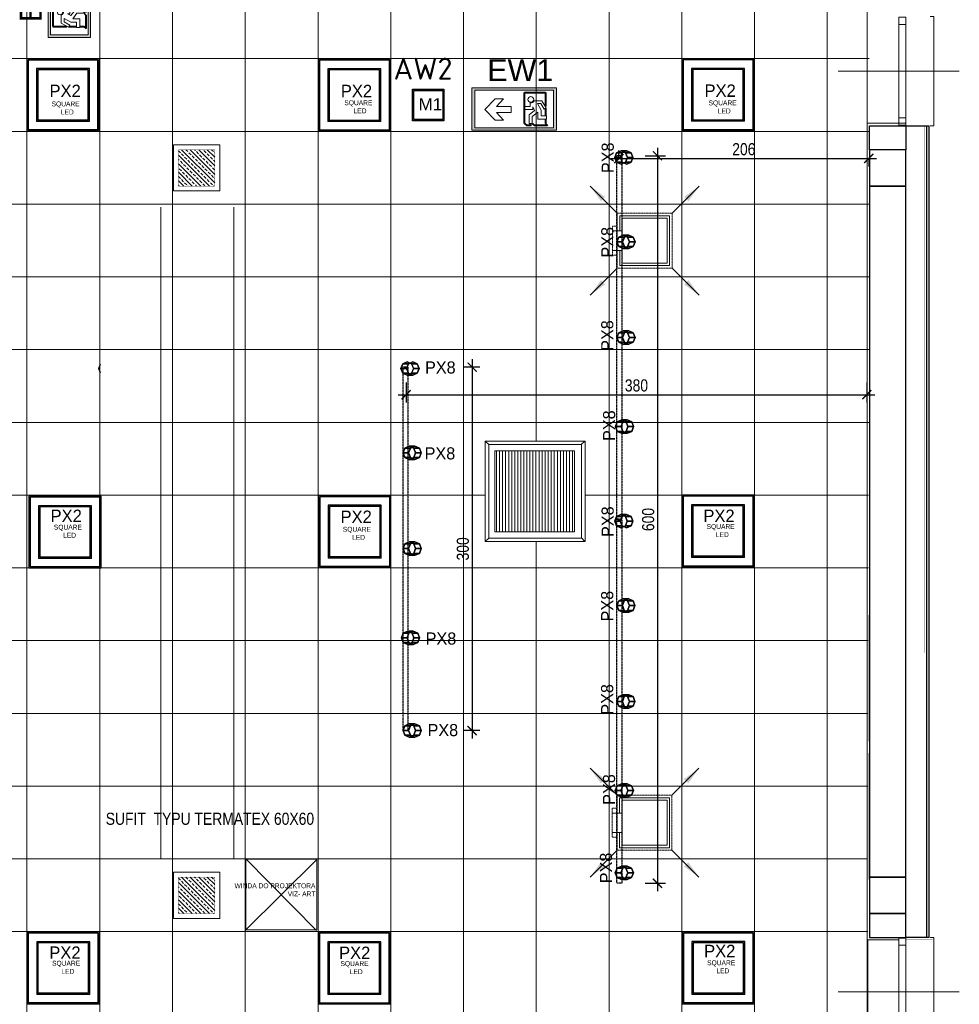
# Model space of a CAD drawing. Header units: millimetres. Extents: x -9038497 to 54128, y -10570064 to 59476.
# Tile 67 of 135: x 39988 to 40763, y 24247 to 25059. Entities that reach past the tile are written whole.
import ezdxf

# ---------------------------------------------------------------- set-up
doc = ezdxf.new("R2010")
doc.units = ezdxf.units.MM
doc.header["$LTSCALE"] = 0.8
doc.header["$PDMODE"] = 2
doc.linetypes.add('Dash', pattern=[0.435, 0.3175, -0.1175])
doc.linetypes.add('HIDDEN2', pattern=[0.1875, 0.125, -0.0625])
for name, color, linetype, lineweight in [('0 proj_wentylacja', 233, 'Continuous', 0), ('0 proj_widok widok widok', 7, 'Continuous', 0), ('O_lampy', 190, 'Continuous', 30), ('ocieplenie', 214, 'Continuous', 13), ('Oświetlenie ewakuacyjne', 3, 'Continuous', 20), ('SCIANY', 1, 'Continuous', 30), ('tynk', 252, 'Continuous', 5)]:
    doc.layers.add(name, color=color, linetype=linetype, lineweight=lineweight)
for name, color, linetype in [('FLUID-N1-INS', 7, 'Continuous'), ('Oprawa_02', 2, 'Continuous'), ('Oprawa_08', 2, 'Continuous'), ('Oświetlenie awaryjne', 1, 'Continuous'), ('STOLARKA', 4, 'Continuous')]:
    doc.layers.add(name, color=color, linetype=linetype)
doc.layers.add('HATCH', color=4, linetype='Continuous', lineweight=9, plot=False)
doc.styles.add('FDBES', font='simplex.shx')
doc.styles.add('Malanow_1_100', font='isocpeur.ttf')
doc.styles.get("Standard").update_dxf_attribs({"font": 'g12f13.shx', "width": 0.8, "height": 10})
doc.styles.add('WYMIAR-20', font='ARIALN.TTF', dxfattribs={"height": 4})
doc.styles.add('WYMIAR-50', font='ARIALN.TTF', dxfattribs={"height": 10})
doc.dimstyles.new('FDBES', dxfattribs={"dimscale": 50, "dimtxt": 4, "dimasz": 2.5, "dimexe": 0.8, "dimexo": 2, "dimgap": 1, "dimtad": 1, "dimdsep": 46, "dimtxsty": 'FDBES', "dimcen": 2.5, "dimclrd": 4, "dimclre": 5, "dimadec": 0, "dimazin": 0, "dimtfac": 1, "dimtmove": 0, "dimatfit": 3, "dimfxl": 1, "dimarcsym": 0})
doc.dimstyles.new('SKALA-50', dxfattribs={"dimscale": 5, "dimtxt": 10, "dimasz": 1.5, "dimexe": 1.3, "dimexo": 1.3, "dimgap": 0.5, "dimtad": 1, "dimdec": 1, "dimrnd": 0.5, "dimdsep": 46, "dimtxsty": 'WYMIAR-50', "dimblk": 'ARCHTICK', "dimcen": 1.5, "dimdle": 1.3, "dimadec": 0, "dimazin": 0, "dimtfac": 1, "dimtdec": 1, "dimtix": 1, "dimtmove": 2, "dimatfit": 3, "dimfxl": 2, "dimfxlon": 1, "dimtolj": 1, "dimarcsym": 0})

# ---------------------------------------------------------------- blocks, each defined once
blk = doc.blocks.new('A$C4FDB0147')
at = {"layer": 'O_lampy', "color": 2, "ltscale": 0.5}
for p, q in [((1.51, 9.39), (0, 5.5)), ((0, 5.5), (1.51, 9.39)), ((5.17, 11), (1.51, 9.39)), ((1.51, 9.39), (5.17, 11)), ((1.51, 9.39), (6.13, 9.39)), ((6.13, 9.39), (1.51, 9.39)), ((4.62, 5.5), (6.13, 9.39)), ((6.13, 9.39), (4.62, 5.5)), ((8.82, 9.39), (5.17, 11)), ((5.17, 11), (9.79, 11)), ((9.79, 11), (5.17, 11)), ((5.17, 11), (8.82, 9.39)), ((6.13, 9.39), (9.79, 11)), ((9.79, 11), (6.13, 9.39)), ((10.34, 5.5), (8.82, 9.39)), ((8.82, 9.39), (13.44, 9.39)), ((13.44, 9.39), (8.82, 9.39)), ((8.82, 9.39), (10.34, 5.5)), ((9.79, 11), (13.44, 9.39)), ((13.44, 9.39), (9.79, 11)), ((13.44, 9.39), (14.95, 5.5)), ((14.95, 5.5), (13.44, 9.39)), ((0, 5.5), (1.51, 1.61)), ((0, 5.5), (4.62, 5.5)), ((1.51, 1.61), (0, 5.5)), ((4.62, 5.5), (0, 5.5)), ((1.51, 1.61), (5.17, 0)), ((5.17, 0), (1.51, 1.61)), ((1.51, 1.61), (6.13, 1.61)), ((6.13, 1.61), (1.51, 1.61)), ((6.13, 1.61), (4.62, 5.5)), ((4.62, 5.5), (6.13, 1.61)), ((5.17, 0), (8.82, 1.61)), ((8.82, 1.61), (5.17, 0)), ((9.79, 0), (6.13, 1.61)), ((6.13, 1.61), (9.79, 0)), ((8.82, 1.61), (10.34, 5.5)), ((10.34, 5.5), (8.82, 1.61)), ((8.82, 1.61), (13.44, 1.61)), ((13.44, 1.61), (8.82, 1.61)), ((13.44, 1.61), (9.79, 0)), ((9.79, 0), (13.44, 1.61)), ((14.95, 5.5), (10.34, 5.5)), ((10.34, 5.5), (14.95, 5.5)), ((14.95, 5.5), (13.44, 1.61)), ((13.44, 1.61), (14.95, 5.5)), ((5.17, 0), (9.79, 0)), ((9.79, 0), (5.17, 0))]:
    blk.add_line(p, q, dxfattribs=at)
blk = doc.blocks.new('SD')
at = {"layer": 'Oświetlenie ewakuacyjne', "linetype": 'ByBlock'}
h = blk.add_hatch(color=256, dxfattribs=at)
h.paths.add_polyline_path([(0, 35), (70, 35), (70, 0), (0, 0)])
h.paths.add_polyline_path([(2.46, 33.02), (67.54, 33.02), (67.54, 1.98), (2.46, 1.98)], flags=16)
at = {"layer": 'Oświetlenie ewakuacyjne'}
for p, q in [((18.85, 25.65), (13.68, 20.47)), ((18.85, 16.77), (18.85, 25.65)), ((18.85, 16.77), (27.33, 25.25)), ((27.33, 25.25), (30.75, 21.84)), ((13.68, 20.47), (13.68, 8.19)), ((30.75, 21.84), (22.26, 13.36)), ((48.18, 19.41), (43.61, 19.41)), ((43.61, 17.05), (50.29, 17.05)), ((51.85, 16.32), (47.23, 12.65)), ((48.19, 22.45), (48.18, 19.41)), ((50.29, 17.05), (50.3, 19.2)), ((50.3, 19.2), (51.85, 16.32)), ((57.92, 24.25), (51.41, 24.26)), ((57.15, 16.36), (54.13, 21.88)), ((54.13, 21.88), (56.83, 21.88)), ((56.83, 21.88), (59.74, 17.25)), ((57.15, 11.69), (57.15, 16.36)), ((61.48, 18.41), (57.92, 24.25)), ((59.74, 17.25), (61.48, 18.41)), ((25.96, 8.19), (13.68, 8.19)), ((22.26, 13.36), (31.14, 13.36)), ((31.14, 13.36), (25.96, 8.19)), ((47.23, 12.65), (47.23, 5.59)), ((49.8, 11.31), (54.43, 14.75)), ((49.8, 5.59), (49.8, 11.31)), ((54.43, 14.75), (54.42, 8.98)), ((54.42, 8.98), (61.7, 8.99)), ((61.7, 11.69), (57.15, 11.69)), ((61.7, 8.99), (61.7, 11.69)), ((47.23, 5.59), (49.8, 5.59)), ((47.67, 5.16), (50.23, 5.16))]:
    blk.add_line(p, q, dxfattribs=at)
at = {"layer": 'Oświetlenie ewakuacyjne', "lineweight": 40}
for p, q in [((43.61, 31.14), (60.69, 31.14)), ((43.61, 16.68), (43.61, 31.14)), ((60.69, 31.14), (60.69, 19.72)), ((43.61, 5.59), (43.61, 17.05)), ((60.69, 17.88), (60.69, 11.69)), ((60.69, 8.99), (60.69, 5.59)), ((43.61, 5.59), (45.42, 3.78)), ((49.04, 3.78), (45.42, 3.78)), ((47.67, 5.16), (49.04, 3.78)), ((50.23, 5.16), (51.61, 3.78)), ((62.49, 3.78), (51.61, 3.78)), ((60.69, 5.59), (62.49, 3.78))]:
    blk.add_line(p, q, dxfattribs=at)
at = {"layer": 'Oświetlenie ewakuacyjne'}
for points in [[(0, 35), (70, 35), (70, 0), (0, 0)], [(2.46, 33.02), (67.54, 33.02), (67.54, 1.98), (2.46, 1.98)]]:
    blk.add_lwpolyline(points, close=True, dxfattribs=at)
blk.add_circle((48.72, 25.28), 2.34, dxfattribs=at)
blk.add_arc((48.72, 25.28), 2.88, 259.40031, 339.13959, dxfattribs=at)
blk = doc.blocks.new('*U1932')
at = {"layer": 'Oświetlenie ewakuacyjne', "color": 1, "linetype": 'ByBlock', "xscale": -1}
blk.add_blockref('SD', (70, -0.01), dxfattribs=at)
at = {"layer": 'Oświetlenie ewakuacyjne', "insert": (12.75, 58.46), "char_height": 18, "width": 42.9792, "attachment_point": 1, "style": 'Malanow_1_100'}
blk.add_mtext('{\\fArial|b0|i0|c238|p34;EW1}', dxfattribs=at)
blk = doc.blocks.new('DB')
at = {"layer": 'Oświetlenie ewakuacyjne', "linetype": 'ByBlock'}
h = blk.add_hatch(color=256, dxfattribs=at)
h.paths.add_polyline_path([(-0.92, 34.23), (69.08, 34.23), (69.08, -0.77), (-0.92, -0.77)])
h.paths.add_polyline_path([(1.54, 32.26), (66.63, 32.26), (66.63, 1.21), (1.54, 1.21)], flags=16)
at = {"layer": 'Oświetlenie ewakuacyjne'}
for p, q in [((9.88, 16.28), (18.37, 24.97)), ((18.37, 24.97), (25.13, 24.97)), ((25.13, 24.97), (19.61, 18.7)), ((18.37, 7.59), (9.88, 16.28)), ((19.61, 18.7), (31.61, 18.7)), ((31.61, 18.7), (31.61, 13.87)), ((47.27, 18.64), (42.7, 18.64)), ((42.7, 16.29), (49.38, 16.28)), ((47.27, 21.68), (47.27, 18.64)), ((49.38, 16.28), (49.38, 18.44)), ((49.38, 18.44), (50.94, 15.55)), ((57, 23.48), (50.5, 23.49)), ((56.23, 15.6), (53.21, 21.11)), ((53.21, 21.11), (55.91, 21.11)), ((55.91, 21.11), (58.82, 16.48)), ((60.56, 17.65), (57, 23.48)), ((58.82, 16.48), (60.56, 17.65)), ((31.61, 13.87), (19.61, 13.87)), ((19.61, 13.87), (25.13, 7.59)), ((50.94, 15.55), (46.32, 11.89)), ((46.32, 11.89), (46.32, 4.82)), ((48.88, 10.54), (53.52, 13.99)), ((48.88, 4.82), (48.88, 10.54)), ((53.52, 13.99), (53.51, 8.22)), ((53.51, 8.22), (60.78, 8.22)), ((56.23, 10.93), (56.23, 15.6)), ((60.79, 10.93), (56.23, 10.93)), ((60.78, 8.22), (60.79, 10.93)), ((25.13, 7.59), (18.37, 7.59)), ((46.32, 4.82), (48.88, 4.82)), ((46.75, 4.39), (49.31, 4.39))]:
    blk.add_line(p, q, dxfattribs=at)
at = {"layer": 'Oświetlenie ewakuacyjne', "lineweight": 40}
for p, q in [((42.7, 30.38), (59.77, 30.38)), ((42.7, 15.91), (42.7, 30.38)), ((59.77, 30.38), (59.77, 18.95)), ((42.7, 4.82), (42.7, 16.29)), ((59.77, 17.11), (59.77, 10.93)), ((59.77, 8.22), (59.77, 4.82)), ((42.7, 4.82), (44.51, 3.02)), ((48.13, 3.02), (44.51, 3.02)), ((46.75, 4.39), (48.13, 3.02)), ((49.31, 4.39), (50.69, 3.02)), ((61.58, 3.02), (50.69, 3.02)), ((59.77, 4.82), (61.58, 3.02))]:
    blk.add_line(p, q, dxfattribs=at)
at = {"layer": 'Oświetlenie ewakuacyjne'}
for points in [[(-0.92, 34.23), (69.08, 34.23), (69.08, -0.77), (-0.92, -0.77)], [(1.54, 32.26), (66.63, 32.26), (66.63, 1.21), (1.54, 1.21)]]:
    blk.add_lwpolyline(points, close=True, dxfattribs=at)
blk.add_circle((47.8, 24.52), 2.34, dxfattribs=at)
blk.add_arc((47.8, 24.52), 2.88, 259.40031, 339.13959, dxfattribs=at)
blk = doc.blocks.new('*U1930')
at = {"layer": 'Oświetlenie ewakuacyjne', "linetype": 'ByBlock'}
blk.add_blockref('DB', (0.92, 0.76), dxfattribs=at)
at = {"layer": 'Oświetlenie ewakuacyjne', "insert": (12.75, 58.46), "char_height": 18, "width": 42.9792, "attachment_point": 1, "style": 'Malanow_1_100'}
blk.add_mtext('{\\fArial|b0|i0|c238|p34;EW1}', dxfattribs=at)
blk = doc.blocks.new('_ArchTick')
at = {"color": 0, "linetype": 'ByBlock', "const_width": 0.15}
blk.add_lwpolyline([(-0.5, -0.5), (0.5, 0.5)], dxfattribs=at)
blk = doc.blocks.new('*D2362')
at = {"layer": '0 proj_widok widok widok', "color": 0, "lineweight": -2, "ltscale": 0.8, "transparency": 16777216}
for p, q in [((40482.06, 24944.78), (40482.06, 24951.28)), ((40475.56, 24944.78), (40694.65, 24944.78)), ((40688.15, 24944.78), (40688.15, 24938.28))]:
    blk.add_line(p, q, dxfattribs=at)
at = {"layer": 'Defpoints', "color": 0, "lineweight": 0, "ltscale": 0.8, "transparency": 16777216}
for p in [(40482.06, 24944.51), (40688.15, 24944.8), (40688.15, 24944.78)]:
    blk.add_point(p, dxfattribs=at)
at = {"layer": '0 proj_widok widok widok', "color": 0, "lineweight": -2, "ltscale": 0.8, "transparency": 16777216, "xscale": 7.5, "yscale": 7.5, "zscale": 7.5, "rotation": 180}
blk.add_blockref('_ArchTick', (40482.06, 24944.78), dxfattribs=at)
at = {"layer": '0 proj_widok widok widok', "color": 0, "lineweight": -2, "ltscale": 0.8, "transparency": 16777216, "xscale": 7.5, "yscale": 7.5, "zscale": 7.5}
blk.add_blockref('_ArchTick', (40688.15, 24944.78), dxfattribs=at)
at = {"layer": '0 proj_widok widok widok', "color": 0, "lineweight": 0, "ltscale": 0.8, "transparency": 16777216, "insert": (40585.1, 24952.38), "char_height": 10, "attachment_point": 5, "style": 'WYMIAR-50'}
blk.add_mtext('\\A1;206', dxfattribs=at)
blk = doc.blocks.new('*D2363')
at = {"layer": '0 proj_widok widok widok', "color": 0, "lineweight": -2, "ltscale": 0.8, "transparency": 16777216}
for p, q in [((40513.86, 24953.5), (40513.86, 24340.46)), ((40503.86, 24947), (40520.36, 24947)), ((40503.86, 24346.96), (40520.36, 24346.96))]:
    blk.add_line(p, q, dxfattribs=at)
at = {"layer": 'Defpoints', "color": 0, "lineweight": 0, "ltscale": 0.8, "transparency": 16777216}
for p in [(40480.5, 24947), (40481.67, 24346.96), (40513.86, 24346.96)]:
    blk.add_point(p, dxfattribs=at)
at = {"layer": '0 proj_widok widok widok', "color": 0, "lineweight": -2, "ltscale": 0.8, "transparency": 16777216, "xscale": 7.5, "yscale": 7.5, "zscale": 7.5}
for p, rotation in [((40513.86, 24947), 90), ((40513.86, 24346.96), 270)]:
    blk.add_blockref('_ArchTick', p, dxfattribs=dict(at, rotation=rotation))
at = {"layer": '0 proj_widok widok widok', "color": 0, "lineweight": 0, "ltscale": 0.8, "transparency": 16777216, "insert": (40506.25, 24646.98), "char_height": 10, "attachment_point": 5, "rotation": 90, "style": 'WYMIAR-50'}
blk.add_mtext('\\A1;600', dxfattribs=at)
blk = doc.blocks.new('*D2365')
at = {"layer": '0 proj_widok widok widok', "color": 0, "lineweight": -2, "ltscale": 0.8, "transparency": 16777216}
for p, q in [((40361, 24779.17), (40361, 24466.41)), ((40367.43, 24772.67), (40354.5, 24772.67)), ((40367.43, 24472.91), (40354.5, 24472.91))]:
    blk.add_line(p, q, dxfattribs=at)
at = {"layer": 'Defpoints', "color": 0, "lineweight": 0, "ltscale": 0.8, "transparency": 16777216}
for p in [(40373.93, 24772.67), (40361, 24472.91), (40373.93, 24472.91)]:
    blk.add_point(p, dxfattribs=at)
at = {"layer": '0 proj_widok widok widok', "color": 0, "lineweight": -2, "ltscale": 0.8, "transparency": 16777216, "xscale": 7.5, "yscale": 7.5, "zscale": 7.5}
for p, rotation in [((40361, 24772.67), 90), ((40361, 24472.91), 270)]:
    blk.add_blockref('_ArchTick', p, dxfattribs=dict(at, rotation=rotation))
at = {"layer": '0 proj_widok widok widok', "color": 0, "lineweight": 0, "ltscale": 0.8, "transparency": 16777216, "insert": (40353.4, 24622.79), "char_height": 10, "attachment_point": 5, "rotation": 90, "style": 'WYMIAR-50'}
blk.add_mtext('\\A1;300', dxfattribs=at)
blk = doc.blocks.new('*D2416')
at = {"layer": '0 proj_widok widok widok', "color": 0, "lineweight": -2, "ltscale": 0.8, "transparency": 16777216}
for p, q in [((40306.54, 24759.91), (40306.54, 24743.41)), ((40686.54, 24759.91), (40686.54, 24743.41)), ((40300.04, 24749.91), (40693.04, 24749.91))]:
    blk.add_line(p, q, dxfattribs=at)
at = {"layer": 'Defpoints', "color": 0, "lineweight": 0, "ltscale": 0.8, "transparency": 16777216}
for p in [(40306.54, 24773.13), (40686.54, 24773.13), (40686.54, 24749.91)]:
    blk.add_point(p, dxfattribs=at)
at = {"layer": '0 proj_widok widok widok', "color": 0, "lineweight": -2, "ltscale": 0.8, "transparency": 16777216, "xscale": 7.5, "yscale": 7.5, "zscale": 7.5, "rotation": 180}
blk.add_blockref('_ArchTick', (40306.54, 24749.91), dxfattribs=at)
at = {"layer": '0 proj_widok widok widok', "color": 0, "lineweight": -2, "ltscale": 0.8, "transparency": 16777216, "xscale": 7.5, "yscale": 7.5, "zscale": 7.5}
blk.add_blockref('_ArchTick', (40686.54, 24749.91), dxfattribs=at)
at = {"layer": '0 proj_widok widok widok', "color": 0, "lineweight": 0, "ltscale": 0.8, "transparency": 16777216, "insert": (40496.54, 24757.52), "char_height": 10, "attachment_point": 5, "style": 'WYMIAR-50'}
blk.add_mtext('\\A1;380', dxfattribs=at)

msp = doc.modelspace()

# ---------------------------------------------------------------- hatches: boundary and pattern name
at = {"layer": 'HATCH', "lineweight": 0, "ltscale": 40, "transparency": 33554687}
h = msp.add_hatch(dxfattribs=at)
h.set_pattern_fill('ANSI33', color=256, scale=20, angle=90)
h.set_pattern_definition([(135, (-4598985.374, -5322176.9423), (-3.535533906, -3.535533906), []), (135, (-4598985.374, -5322173.407), (-3.535533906, -3.535533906), [2.5, -1.25])])
h.paths.add_polyline_path([(40118.81, 24922.03), (40148.81, 24922.03), (40148.81, 24952.03), (40118.81, 24952.03)])
h = msp.add_hatch(dxfattribs=at)
h.set_pattern_fill('ANSI33', color=256, scale=20, angle=90)
h.set_pattern_definition([(135, (-4598985.374, -5322776.9276), (-3.535533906, -3.535533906), []), (135, (-4598985.374, -5322773.392), (-3.535533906, -3.535533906), [2.5, -1.25])])
h.paths.add_polyline_path([(40118.81, 24322.04), (40148.81, 24322.04), (40148.81, 24352.04), (40118.81, 24352.04)])
at = {"layer": 'Oświetlenie awaryjne'}
h = msp.add_hatch(color=256, dxfattribs=at)
h.dxf.hatch_style = 1
h.paths.add_polyline_path([(40311.81, 24975.81), (40337.81, 24975.81), (40337.81, 25001.81), (40311.81, 25001.81)])
h.paths.add_polyline_path([(40312.81, 24976.81), (40336.81, 24976.81), (40336.81, 25000.81), (40312.81, 25000.81)], flags=16)

# ---------------------------------------------------------------- linework, layer by layer
at = {"color": 0, "linetype": 'ByBlock', "lineweight": 5, "extrusion": (0, 0, -1)}
for p, q in [((40482.73, 24884.98), (40482.73, 24897.58)), ((40482.73, 24897.58), (40523.93, 24897.58)), ((40484.73, 24895.58), (40484.73, 24858.38)), ((40484.73, 24895.58), (40521.93, 24895.58)), ((40521.93, 24895.58), (40521.93, 24858.38)), ((40523.93, 24897.58), (40523.93, 24856.38)), ((40484.73, 24884.98), (40476.73, 24884.98)), ((40484.73, 24868.98), (40476.73, 24868.98)), ((40482.73, 24856.38), (40482.73, 24868.98)), ((40523.93, 24856.38), (40482.73, 24856.38)), ((40521.93, 24858.38), (40484.73, 24858.38)), ((40482.62, 24404.89), (40482.62, 24417.49)), ((40482.62, 24417.49), (40523.82, 24417.49)), ((40484.62, 24415.49), (40484.62, 24378.29)), ((40484.62, 24415.49), (40521.82, 24415.49)), ((40521.82, 24415.49), (40521.82, 24378.29)), ((40523.82, 24417.49), (40523.82, 24376.29)), ((40484.62, 24404.89), (40476.62, 24404.89)), ((40484.62, 24388.89), (40476.62, 24388.89)), ((40482.62, 24376.29), (40482.62, 24388.89)), ((40523.82, 24376.29), (40482.62, 24376.29)), ((40521.82, 24378.29), (40484.62, 24378.29))]:
    msp.add_line(p, q, dxfattribs=at)
at = {"layer": '0 proj_wentylacja', "lineweight": 0}
for p, q in [((40374.71, 24708.74), (40371.71, 24711.74)), ((40450.99, 24708.74), (40453.99, 24711.74)), ((40381.17, 24703.74), (40381.17, 24636.84)), ((40383.67, 24703.74), (40383.67, 24636.84)), ((40386.17, 24703.74), (40386.17, 24636.84)), ((40388.67, 24703.74), (40388.67, 24636.84)), ((40391.17, 24703.74), (40391.17, 24636.84)), ((40393.67, 24703.74), (40393.67, 24636.84)), ((40396.17, 24703.74), (40396.17, 24636.84)), ((40398.67, 24703.74), (40398.67, 24636.84)), ((40401.17, 24703.74), (40401.17, 24636.84)), ((40403.67, 24703.74), (40403.67, 24636.84)), ((40406.17, 24703.74), (40406.17, 24636.84)), ((40408.67, 24703.74), (40408.67, 24636.84)), ((40411.17, 24703.74), (40411.17, 24636.84)), ((40413.67, 24703.74), (40413.67, 24636.84)), ((40416.17, 24703.74), (40416.17, 24636.84)), ((40418.67, 24703.74), (40418.67, 24636.84)), ((40421.17, 24703.74), (40421.17, 24636.84)), ((40423.67, 24703.74), (40423.67, 24636.84)), ((40426.17, 24703.74), (40426.17, 24636.84)), ((40428.8, 24703.74), (40428.8, 24636.84)), ((40431.3, 24703.74), (40431.3, 24636.84)), ((40433.8, 24703.74), (40433.8, 24636.84)), ((40436.3, 24703.74), (40436.3, 24636.84)), ((40438.8, 24703.74), (40438.8, 24636.84)), ((40441.3, 24703.74), (40441.3, 24636.84)), ((40443.8, 24703.74), (40443.8, 24636.84)), ((40374.71, 24631.73), (40371.71, 24628.73)), ((40451.09, 24631.82), (40454.09, 24628.82))]:
    msp.add_line(p, q, dxfattribs=at)
for points in [[(40371.71, 24711.74), (40371.71, 24628.72), (40454.2, 24628.72), (40454.2, 24711.74)], [(40374.71, 24708.74), (40374.71, 24631.66), (40451.14, 24631.66), (40451.14, 24708.74)], [(40379.71, 24703.74), (40379.71, 24636.84), (40445.46, 24636.84), (40445.46, 24703.74)]]:
    msp.add_lwpolyline(points, close=True, dxfattribs=at)
at = {"layer": '0 proj_widok widok widok', "lineweight": 0}
for p, q in [((39993.85, 23814.03), (39993.85, 25460.04)), ((40053.85, 23814.03), (40053.85, 25460.04)), ((40113.85, 23841.12), (40113.85, 25460.04)), ((40593.91, 23814.02), (40593.91, 25460.13)), ((40653.91, 23814.01), (40653.91, 25460.15)), ((40686.89, 23814.01), (40686.89, 25460.18)), ((40173.91, 23841.12), (40173.91, 25248.04)), ((40233.91, 23841.12), (40233.91, 25248.04)), ((40293.91, 23841.12), (40293.91, 25248.04)), ((40353.91, 23841.12), (40353.91, 25248.04)), ((40413.91, 24711.74), (40413.91, 25071.83)), ((40473.91, 23814.02), (40473.91, 25071.83)), ((40533.91, 23814.02), (40533.91, 25071.83)), ((40688.34, 25027.11), (39600.89, 25027.11)), ((40688.52, 24967.11), (39600.89, 24967.11)), ((40688.7, 24907.11), (39600.89, 24907.11)), ((40104.31, 24904.68), (40104.31, 24367.79)), ((40164.43, 24904.68), (40164.43, 24367.79)), ((40688.52, 24847.11), (39600.89, 24847.11)), ((40688.34, 24787.11), (39600.89, 24787.11)), ((40688.16, 24727.11), (39600.89, 24727.11)), ((40371.71, 24667.11), (39914.25, 24667.11)), ((40687.98, 24667.11), (40454.2, 24667.11)), ((40413.91, 24171.79), (40413.91, 24628.72)), ((40687.8, 24607.11), (39600.89, 24607.11)), ((40687.63, 24547.11), (39600.89, 24547.11)), ((40687.45, 24487.11), (39600.89, 24487.11)), ((40687.27, 24427.11), (39600.89, 24427.11)), ((40687.09, 24367.11), (39600.89, 24367.11)), ((40173.76, 24307.9), (40232.98, 24366.64)), ((40174.44, 24367.08), (40232.73, 24308.12)), ((40687.27, 24307.11), (39600.89, 24307.11))]:
    msp.add_line(p, q, dxfattribs=at)
msp.add_lwpolyline([(40232.8, 24308.43), (40174.51, 24308.43), (40174.51, 24366.82), (40232.8, 24366.82)], close=True, dxfattribs=at)
at = {"layer": 'FLUID-N1-INS', "color": 0, "linetype": 'HIDDEN2', "lineweight": 5, "extrusion": (0, 0, -1)}
for p, q in [((40480.73, 24854.38), (40480.73, 24899.58)), ((40525.93, 24899.58), (40480.73, 24899.58)), ((40525.93, 24854.38), (40525.93, 24899.58)), ((40476.73, 24888.98), (40476.73, 24884.98)), ((40480.73, 24888.98), (40476.73, 24888.98)), ((40476.73, 24884.98), (40476.73, 24868.98)), ((40476.73, 24868.98), (40476.73, 24864.98)), ((40480.73, 24864.98), (40476.73, 24864.98)), ((40480.73, 24854.38), (40525.93, 24854.38)), ((40480.62, 24374.29), (40480.62, 24419.49)), ((40525.82, 24419.49), (40480.62, 24419.49)), ((40525.82, 24374.29), (40525.82, 24419.49)), ((40476.62, 24408.89), (40476.62, 24404.89)), ((40480.62, 24408.89), (40476.62, 24408.89)), ((40476.62, 24404.89), (40476.62, 24388.89)), ((40476.62, 24388.89), (40476.62, 24384.89)), ((40480.62, 24384.89), (40476.62, 24384.89)), ((40480.62, 24374.29), (40525.82, 24374.29))]:
    msp.add_line(p, q, dxfattribs=at)
at = {"layer": 'O_lampy', "color": 2, "ltscale": 0.5}
for p, q in [((40480.22, 24949.56), (40478.71, 24945.67)), ((40478.71, 24945.67), (40480.22, 24949.56)), ((40483.87, 24951.17), (40480.22, 24949.56)), ((40480.22, 24949.56), (40483.87, 24951.17)), ((40480.22, 24949.56), (40484.84, 24949.56)), ((40484.84, 24949.56), (40480.22, 24949.56)), ((40483.32, 24945.67), (40484.84, 24949.56)), ((40484.84, 24949.56), (40483.32, 24945.67)), ((40487.53, 24949.56), (40483.87, 24951.17)), ((40483.87, 24951.17), (40488.49, 24951.17)), ((40488.49, 24951.17), (40483.87, 24951.17)), ((40483.87, 24951.17), (40487.53, 24949.56)), ((40484.84, 24949.56), (40488.49, 24951.17)), ((40488.49, 24951.17), (40484.84, 24949.56)), ((40489.04, 24945.67), (40487.53, 24949.56)), ((40487.53, 24949.56), (40492.15, 24949.56)), ((40492.15, 24949.56), (40487.53, 24949.56)), ((40487.53, 24949.56), (40489.04, 24945.67)), ((40488.49, 24951.17), (40492.15, 24949.56)), ((40492.15, 24949.56), (40488.49, 24951.17)), ((40492.15, 24949.56), (40493.66, 24945.67)), ((40493.66, 24945.67), (40492.15, 24949.56)), ((40478.71, 24945.67), (40480.22, 24941.78)), ((40478.71, 24945.67), (40483.32, 24945.67)), ((40480.22, 24941.78), (40478.71, 24945.67)), ((40483.32, 24945.67), (40478.71, 24945.67)), ((40480.22, 24941.78), (40483.87, 24940.17)), ((40483.87, 24940.17), (40480.22, 24941.78)), ((40480.22, 24941.78), (40484.84, 24941.78)), ((40484.84, 24941.78), (40480.22, 24941.78)), ((40484.84, 24941.78), (40483.32, 24945.67)), ((40483.32, 24945.67), (40484.84, 24941.78)), ((40483.87, 24940.17), (40487.53, 24941.78)), ((40487.53, 24941.78), (40483.87, 24940.17)), ((40488.49, 24940.17), (40484.84, 24941.78)), ((40484.84, 24941.78), (40488.49, 24940.17)), ((40487.53, 24941.78), (40489.04, 24945.67)), ((40489.04, 24945.67), (40487.53, 24941.78)), ((40487.53, 24941.78), (40492.15, 24941.78)), ((40492.15, 24941.78), (40487.53, 24941.78)), ((40492.15, 24941.78), (40488.49, 24940.17)), ((40488.49, 24940.17), (40492.15, 24941.78)), ((40493.66, 24945.67), (40489.04, 24945.67)), ((40489.04, 24945.67), (40493.66, 24945.67)), ((40493.66, 24945.67), (40492.15, 24941.78)), ((40492.15, 24941.78), (40493.66, 24945.67)), ((40053.12, 24771.5), (40054.63, 24775.39)), ((40054.63, 24767.61), (40053.12, 24771.5)), ((40303.82, 24775.5), (40302.3, 24771.61)), ((40302.3, 24771.61), (40303.82, 24775.5)), ((40302.3, 24771.61), (40303.82, 24767.72)), ((40302.3, 24771.61), (40306.92, 24771.61)), ((40303.82, 24767.72), (40302.3, 24771.61)), ((40306.92, 24771.61), (40302.3, 24771.61)), ((40303.78, 24775.39), (40308.4, 24775.39)), ((40308.4, 24775.39), (40303.78, 24775.39)), ((40307.47, 24777.11), (40303.82, 24775.5)), ((40303.82, 24775.5), (40307.47, 24777.11)), ((40306.88, 24771.5), (40308.4, 24775.39)), ((40308.4, 24775.39), (40306.88, 24771.5)), ((40308.4, 24767.61), (40306.88, 24771.5)), ((40306.88, 24771.5), (40308.4, 24767.61)), ((40311.09, 24775.39), (40307.43, 24777)), ((40307.43, 24777), (40311.09, 24775.39)), ((40308.4, 24775.39), (40312.05, 24777)), ((40312.05, 24777), (40308.4, 24775.39)), ((40311.02, 24775.39), (40312.53, 24771.5)), ((40312.53, 24771.5), (40311.02, 24767.61)), ((40311.09, 24775.39), (40315.71, 24775.39)), ((40315.71, 24775.39), (40311.09, 24775.39)), ((40312.05, 24777), (40315.71, 24775.39)), ((40315.71, 24775.39), (40312.05, 24777)), ((40317.22, 24771.5), (40312.6, 24771.5)), ((40312.6, 24771.5), (40317.22, 24771.5)), ((40315.71, 24775.39), (40317.22, 24771.5)), ((40317.22, 24771.5), (40315.71, 24775.39)), ((40317.22, 24771.5), (40315.71, 24767.61)), ((40315.71, 24767.61), (40317.22, 24771.5)), ((40303.78, 24767.61), (40308.4, 24767.61)), ((40308.4, 24767.61), (40303.78, 24767.61)), ((40303.82, 24767.72), (40307.47, 24766.11)), ((40307.47, 24766.11), (40303.82, 24767.72)), ((40307.43, 24766), (40311.09, 24767.61)), ((40311.09, 24767.61), (40307.43, 24766)), ((40307.43, 24766), (40312.05, 24766)), ((40312.05, 24766), (40307.43, 24766)), ((40312.05, 24766), (40308.4, 24767.61)), ((40308.4, 24767.61), (40312.05, 24766)), ((40311.09, 24767.61), (40315.71, 24767.61)), ((40315.71, 24767.61), (40311.09, 24767.61)), ((40315.71, 24767.61), (40312.05, 24766)), ((40312.05, 24766), (40315.71, 24767.61)), ((40480.13, 24649.43), (40478.61, 24645.54)), ((40478.61, 24645.54), (40480.13, 24649.43)), ((40483.78, 24651.04), (40480.13, 24649.43)), ((40480.13, 24649.43), (40483.78, 24651.04)), ((40480.13, 24649.43), (40484.74, 24649.43)), ((40484.74, 24649.43), (40480.13, 24649.43)), ((40483.23, 24645.54), (40484.74, 24649.43)), ((40484.74, 24649.43), (40483.23, 24645.54)), ((40487.44, 24649.43), (40483.78, 24651.04)), ((40483.78, 24651.04), (40488.4, 24651.04)), ((40488.4, 24651.04), (40483.78, 24651.04)), ((40483.78, 24651.04), (40487.44, 24649.43)), ((40484.74, 24649.43), (40488.4, 24651.04)), ((40488.4, 24651.04), (40484.74, 24649.43)), ((40488.95, 24645.54), (40487.44, 24649.43)), ((40487.44, 24649.43), (40492.05, 24649.43)), ((40492.05, 24649.43), (40487.44, 24649.43)), ((40487.44, 24649.43), (40488.95, 24645.54)), ((40488.4, 24651.04), (40492.05, 24649.43)), ((40492.05, 24649.43), (40488.4, 24651.04)), ((40492.05, 24649.43), (40493.57, 24645.54)), ((40493.57, 24645.54), (40492.05, 24649.43)), ((40478.61, 24645.54), (40480.13, 24641.65)), ((40478.61, 24645.54), (40483.23, 24645.54)), ((40480.13, 24641.65), (40478.61, 24645.54)), ((40483.23, 24645.54), (40478.61, 24645.54)), ((40480.13, 24641.65), (40483.78, 24640.04)), ((40483.78, 24640.04), (40480.13, 24641.65)), ((40480.13, 24641.65), (40484.74, 24641.65)), ((40484.74, 24641.65), (40480.13, 24641.65)), ((40484.74, 24641.65), (40483.23, 24645.54)), ((40483.23, 24645.54), (40484.74, 24641.65)), ((40483.78, 24640.04), (40487.44, 24641.65)), ((40487.44, 24641.65), (40483.78, 24640.04)), ((40488.4, 24640.04), (40484.74, 24641.65)), ((40484.74, 24641.65), (40488.4, 24640.04)), ((40487.44, 24641.65), (40488.95, 24645.54)), ((40488.95, 24645.54), (40487.44, 24641.65)), ((40487.44, 24641.65), (40492.05, 24641.65)), ((40492.05, 24641.65), (40487.44, 24641.65)), ((40492.05, 24641.65), (40488.4, 24640.04)), ((40488.4, 24640.04), (40492.05, 24641.65)), ((40493.57, 24645.54), (40488.95, 24645.54)), ((40488.95, 24645.54), (40493.57, 24645.54)), ((40493.57, 24645.54), (40492.05, 24641.65)), ((40492.05, 24641.65), (40493.57, 24645.54))]:
    msp.add_line(p, q, dxfattribs=at)
at = {"layer": 'O_lampy', "color": 2, "linetype": 'Dash', "ltscale": 0.09}
for points in [[(40484.47, 24947.14), (40484.47, 24647.14), (40480.47, 24647.14), (40480.47, 24947.14)], [(40308.04, 24772.97), (40308.04, 24472.97), (40304.04, 24472.97), (40304.04, 24772.97)], [(40484.38, 24647.01), (40484.38, 24347.01), (40480.38, 24347.01), (40480.38, 24647.01)]]:
    msp.add_lwpolyline(points, close=True, dxfattribs=at)
at = {"layer": 'ocieplenie', "lineweight": 0, "ltscale": 40, "const_width": 0.1}
msp.add_lwpolyline([(40718.54, 24973.78), (40740.81, 24973.78), (40740.81, 24300.28), (40718.81, 24300.28)], dxfattribs=at)
at = {"layer": 'ocieplenie', "lineweight": 0, "ltscale": 40}
msp.add_lwpolyline([(40719.07, 24971.78, 0.2, 0.2, 0), (40733.81, 24971.78, 0.2, 0.2, 0), (40733.69, 24302.28, 0.2, 0.2, 0), (40718.69, 24302.28, 0.2, 0.2, 0)], format="xyseb", dxfattribs=at)
at = {"layer": 'ocieplenie', "lineweight": -3, "ltscale": 40}
for points in [[(40718.81, 24971.78), (40737.81, 24971.78), (40737.81, 24302.28), (40718.81, 24302.28)], [(40718.81, 24971.78), (40735.81, 24971.78), (40735.81, 24302.28), (40718.81, 24302.28)]]:
    msp.add_lwpolyline(points, dxfattribs=at)
at = {"layer": 'Oprawa_02'}
for p, q in [((40053.44, 25026.9), (39993.81, 25026.9)), ((39993.81, 25026.9), (39993.81, 24967.35)), ((40052.44, 25025.9), (39994.81, 25025.9)), ((39994.81, 25025.9), (39994.81, 24968.35)), ((40052.44, 24968.35), (40052.44, 25025.9)), ((40053.44, 24967.35), (40053.44, 25026.9)), ((40293.73, 25026.79), (40234.1, 25026.79)), ((40234.1, 25026.79), (40234.1, 24967.23)), ((40292.73, 25025.79), (40235.1, 25025.79)), ((40235.1, 25025.79), (40235.1, 24968.23)), ((40292.73, 24968.23), (40292.73, 25025.79)), ((40293.73, 24967.23), (40293.73, 25026.79)), ((40593.67, 25027.07), (40534.04, 25027.07)), ((40534.04, 25027.07), (40534.04, 24967.51)), ((40592.67, 25026.07), (40535.04, 25026.07)), ((40535.04, 25026.07), (40535.04, 24968.51)), ((40592.67, 24968.51), (40592.67, 25026.07)), ((40593.67, 24967.51), (40593.67, 25027.07)), ((40045.46, 25018.91), (40001.79, 25018.91)), ((40001.79, 25018.91), (40001.79, 24975.34)), ((40044.46, 25017.91), (40002.79, 25017.91)), ((40002.79, 25017.91), (40002.79, 24976.34)), ((40044.46, 24976.34), (40044.46, 25017.91)), ((40045.46, 24975.34), (40045.46, 25018.91)), ((40285.74, 25018.79), (40242.08, 25018.79)), ((40242.08, 25018.79), (40242.08, 24975.23)), ((40284.74, 25017.79), (40243.08, 25017.79)), ((40243.08, 25017.79), (40243.08, 24976.23)), ((40284.74, 24976.23), (40284.74, 25017.79)), ((40285.74, 24975.23), (40285.74, 25018.79)), ((40585.68, 25019.07), (40542.02, 25019.07)), ((40542.02, 25019.07), (40542.02, 24975.51)), ((40584.68, 25018.07), (40543.02, 25018.07)), ((40543.02, 25018.07), (40543.02, 24976.51)), ((40584.68, 24976.51), (40584.68, 25018.07)), ((40585.68, 24975.51), (40585.68, 25019.07)), ((40045.46, 24975.34), (40001.79, 24975.34)), ((40044.46, 24976.34), (40002.79, 24976.34)), ((40285.74, 24975.23), (40242.08, 24975.23)), ((40284.74, 24976.23), (40243.08, 24976.23)), ((40585.68, 24975.51), (40542.02, 24975.51)), ((40584.68, 24976.51), (40543.02, 24976.51)), ((40053.44, 24967.35), (39993.81, 24967.35)), ((40052.44, 24968.35), (39994.81, 24968.35)), ((40293.73, 24967.23), (40234.1, 24967.23)), ((40292.73, 24968.23), (40235.1, 24968.23)), ((40593.67, 24967.51), (40534.04, 24967.51)), ((40592.67, 24968.51), (40535.04, 24968.51)), ((40055.02, 24666.38), (39995.4, 24666.38)), ((39995.4, 24666.38), (39995.4, 24606.82)), ((40054.02, 24665.38), (39996.4, 24665.38)), ((39996.4, 24665.38), (39996.4, 24607.82)), ((40054.02, 24607.82), (40054.02, 24665.38)), ((40055.02, 24606.82), (40055.02, 24666.38)), ((40294.04, 24666.76), (40234.42, 24666.76)), ((40234.42, 24666.76), (40234.42, 24607.2)), ((40293.04, 24665.76), (40235.42, 24665.76)), ((40235.42, 24665.76), (40235.42, 24608.2)), ((40293.04, 24608.2), (40293.04, 24665.76)), ((40294.04, 24607.2), (40294.04, 24666.76)), ((40593.67, 24667.18), (40534.04, 24667.18)), ((40534.04, 24667.18), (40534.04, 24607.62)), ((40592.67, 24666.18), (40535.04, 24666.18)), ((40535.04, 24666.18), (40535.04, 24608.62)), ((40592.67, 24608.62), (40592.67, 24666.18)), ((40593.67, 24607.62), (40593.67, 24667.18)), ((40047.04, 24658.39), (40003.38, 24658.39)), ((40003.38, 24658.39), (40003.38, 24614.82)), ((40046.04, 24657.39), (40004.38, 24657.39)), ((40004.38, 24657.39), (40004.38, 24615.82)), ((40046.04, 24615.82), (40046.04, 24657.39)), ((40047.04, 24614.82), (40047.04, 24658.39)), ((40286.06, 24658.76), (40242.4, 24658.76)), ((40242.4, 24658.76), (40242.4, 24615.2)), ((40285.06, 24657.76), (40243.4, 24657.76)), ((40243.4, 24657.76), (40243.4, 24616.2)), ((40285.06, 24616.2), (40285.06, 24657.76)), ((40286.06, 24615.2), (40286.06, 24658.76)), ((40585.68, 24659.18), (40542.02, 24659.18)), ((40542.02, 24659.18), (40542.02, 24615.62)), ((40584.68, 24658.18), (40543.02, 24658.18)), ((40543.02, 24658.18), (40543.02, 24616.62)), ((40584.68, 24616.62), (40584.68, 24658.18)), ((40585.68, 24615.62), (40585.68, 24659.18)), ((40046.04, 24615.82), (40004.38, 24615.82)), ((40285.06, 24616.2), (40243.4, 24616.2)), ((40584.68, 24616.62), (40543.02, 24616.62)), ((40054.02, 24607.82), (39996.4, 24607.82)), ((40047.04, 24614.82), (40003.38, 24614.82)), ((40293.04, 24608.2), (40235.42, 24608.2)), ((40286.06, 24615.2), (40242.4, 24615.2)), ((40592.67, 24608.62), (40535.04, 24608.62)), ((40585.68, 24615.62), (40542.02, 24615.62)), ((40055.02, 24606.82), (39995.4, 24606.82)), ((40294.04, 24607.2), (40234.42, 24607.2)), ((40593.67, 24607.62), (40534.04, 24607.62)), ((40053.58, 24306.77), (39993.95, 24306.77)), ((39993.95, 24306.77), (39993.95, 24247.21)), ((40052.58, 24305.77), (39994.95, 24305.77)), ((39994.95, 24305.77), (39994.95, 24248.21)), ((40052.58, 24248.21), (40052.58, 24305.77)), ((40053.58, 24247.21), (40053.58, 24306.77)), ((40293.69, 24306.68), (40234.06, 24306.68)), ((40234.06, 24306.68), (40234.06, 24247.13)), ((40292.69, 24305.68), (40235.06, 24305.68)), ((40235.06, 24305.68), (40235.06, 24248.13)), ((40292.69, 24248.13), (40292.69, 24305.68)), ((40293.69, 24247.13), (40293.69, 24306.68)), ((40593.93, 24306.86), (40534.3, 24306.86)), ((40534.3, 24306.86), (40534.3, 24247.3)), ((40592.93, 24305.86), (40535.3, 24305.86)), ((40535.3, 24305.86), (40535.3, 24248.3)), ((40592.93, 24248.3), (40592.93, 24305.86)), ((40593.93, 24247.3), (40593.93, 24306.86)), ((40045.59, 24298.77), (40001.93, 24298.77)), ((40001.93, 24298.77), (40001.93, 24255.21)), ((40044.59, 24297.77), (40002.93, 24297.77)), ((40002.93, 24297.77), (40002.93, 24256.21)), ((40044.59, 24256.21), (40044.59, 24297.77)), ((40045.59, 24255.21), (40045.59, 24298.77)), ((40285.71, 24298.69), (40242.04, 24298.69)), ((40242.04, 24298.69), (40242.04, 24255.12)), ((40284.71, 24297.69), (40243.04, 24297.69)), ((40243.04, 24297.69), (40243.04, 24256.12)), ((40284.71, 24256.12), (40284.71, 24297.69)), ((40285.71, 24255.12), (40285.71, 24298.69)), ((40585.94, 24298.86), (40542.28, 24298.86)), ((40542.28, 24298.86), (40542.28, 24255.3)), ((40584.94, 24297.86), (40543.28, 24297.86)), ((40543.28, 24297.86), (40543.28, 24256.3)), ((40584.94, 24256.3), (40584.94, 24297.86)), ((40585.94, 24255.3), (40585.94, 24298.86)), ((40045.59, 24255.21), (40001.93, 24255.21)), ((40044.59, 24256.21), (40002.93, 24256.21)), ((40285.71, 24255.12), (40242.04, 24255.12)), ((40284.71, 24256.12), (40243.04, 24256.12)), ((40585.94, 24255.3), (40542.28, 24255.3)), ((40584.94, 24256.3), (40543.28, 24256.3)), ((40053.58, 24247.21), (39993.95, 24247.21)), ((40052.58, 24248.21), (39994.95, 24248.21)), ((40293.69, 24247.13), (40234.06, 24247.13)), ((40292.69, 24248.13), (40235.06, 24248.13)), ((40593.93, 24247.3), (40534.3, 24247.3)), ((40592.93, 24248.3), (40535.3, 24248.3))]:
    msp.add_line(p, q, dxfattribs=at)
at = {"layer": 'Oświetlenie awaryjne'}
for points in [[(40311.81, 25001.81), (40337.81, 25001.81), (40337.81, 24975.81), (40311.81, 24975.81)], [(40312.81, 25000.81), (40336.81, 25000.81), (40336.81, 24976.81), (40312.81, 24976.81)]]:
    msp.add_lwpolyline(points, close=True, dxfattribs=at)
at = {"layer": 'SCIANY', "ltscale": 40}
for p, q in [((40688.81, 24971.78), (40718.81, 24971.78)), ((40688.81, 24952.03), (40688.81, 24971.78)), ((40718.81, 24971.78), (40718.81, 24952.03)), ((40718.81, 24952.03), (40688.81, 24952.03)), ((40688.81, 24952.03), (40688.81, 24922.03)), ((40718.81, 24952.03), (40688.81, 24952.03)), ((40718.81, 24922.03), (40718.81, 24952.03)), ((40688.81, 24922.03), (40718.81, 24922.03)), ((40718.81, 24922.03), (40688.81, 24922.03)), ((40688.81, 24922.03), (40688.81, 24352.03)), ((40718.81, 24352.03), (40718.81, 24922.03)), ((40688.81, 24464.16), (40688.81, 24568.16)), ((40688.81, 24350.16), (40688.81, 24454.16)), ((40718.81, 24352.03), (40688.81, 24352.03)), ((40688.81, 24352.03), (40688.81, 24322.03)), ((40688.81, 24352.03), (40718.81, 24352.03)), ((40718.81, 24322.03), (40718.81, 24352.03)), ((40688.81, 24322.03), (40718.81, 24322.03)), ((40718.81, 24322.03), (40688.81, 24322.03)), ((40688.81, 24322.03), (40688.81, 24302.28)), ((40718.81, 24302.28), (40718.81, 24322.03)), ((40688.81, 24302.28), (40718.81, 24302.28))]:
    msp.add_line(p, q, dxfattribs=at)
at = {"layer": 'SCIANY', "ltscale": 40, "const_width": 0.3}
for points in [[(40118.81, 24922.03), (40148.81, 24922.03), (40148.81, 24952.03), (40118.81, 24952.03)], [(40118.81, 24322.03), (40148.81, 24322.03), (40148.81, 24352.03), (40118.81, 24352.03)]]:
    msp.add_lwpolyline(points, close=True, dxfattribs=at)
at = {"layer": 'STOLARKA', "color": 5, "lineweight": 0}
for p, q in [((40762.81, 25016.78), (40662.81, 25016.78)), ((40762.81, 24257.28), (40662.81, 24257.28))]:
    msp.add_line(p, q, dxfattribs=at)
for points in [[(40718.81, 25061.28), (40718.81, 25055.28), (40712.81, 25055.28), (40712.81, 25061.28)], [(40718.81, 24978.28), (40718.81, 25055.28), (40712.81, 25055.28), (40712.81, 24978.28)], [(40718.81, 24972.28), (40718.81, 24978.28), (40712.81, 24978.28), (40712.81, 24972.28)], [(40718.81, 24301.78), (40718.81, 24295.78), (40712.81, 24295.78), (40712.81, 24301.78)], [(40718.81, 24295.78), (40718.81, 24218.78), (40712.81, 24218.78), (40712.81, 24295.78)]]:
    msp.add_lwpolyline(points, close=True, dxfattribs=at)
for points in [[(40738.81, 25061.78), (40741.81, 25061.78), (40741.81, 24971.78), (40738.81, 24971.78)], [(40738.81, 24212.28), (40741.81, 24212.28), (40741.81, 24302.28), (40738.81, 24302.28)]]:
    msp.add_lwpolyline(points, dxfattribs=at)
at = {"layer": 'tynk', "lineweight": 0, "ltscale": 40}
for p, q in [((40686.81, 25059.82), (40686.81, 24973.77)), ((40687.33, 24299.82), (40687.33, 24213.77))]:
    msp.add_line(p, q, dxfattribs=at)
msp.add_lwpolyline([(40712.81, 24300.28), (40686.81, 24300.28), (40686.81, 24973.78), (40718.81, 24973.78)], dxfattribs=at)
for points in [[(40114.81, 24918.03), (40152.81, 24918.03), (40152.81, 24956.03), (40114.81, 24956.03)], [(40114.81, 24318.03), (40152.81, 24318.03), (40152.81, 24356.03), (40114.81, 24356.03)]]:
    msp.add_lwpolyline(points, close=True, dxfattribs=at)

# ---------------------------------------------------------------- block references
at = {"layer": 'O_lampy', "color": 1, "lineweight": 0, "ltscale": 40}
for p in [(40480.47, 24870.56), (40480.47, 24791.64), (40479.2, 24718.08), (40304.04, 24696.39), (40304.04, 24617.47), (40480.38, 24570.43), (40302.69, 24543.92), (40480.38, 24491.51), (40304.04, 24467.47), (40479.1, 24417.96), (40479.08, 24350.07)]:
    msp.add_blockref('A$C4FDB0147', p, dxfattribs=at)
at = {"layer": 'Oświetlenie ewakuacyjne', "linetype": 'ByBlock', "rotation": 90}
msp.add_blockref('*U1932', (40046.38, 25044.43), dxfattribs=at)
at = {"layer": 'Oświetlenie ewakuacyjne', "linetype": 'ByBlock'}
msp.add_blockref('*U1930', (40360.71, 24968.15), dxfattribs=at)

# ---------------------------------------------------------------- texts
at = {"layer": '0 proj_widok widok widok', "lineweight": 0}
for s, width, gutter_width, insert, char_height, attachment_point, style in [('SQUARE\\P     LED', 20.891, 20, (40014.19, 24991.77), 4, 1, 'WYMIAR-20'), ('SQUARE\\P     LED', 20.891, 20, (40255.62, 24992.73), 4, 1, 'WYMIAR-20'), ('SQUARE\\P     LED', 20.891, 20, (40556.01, 24992.62), 4, 1, 'WYMIAR-20'), ('SQUARE\\P     LED', 20.891, 20, (40016.03, 24642.68), 4, 1, 'WYMIAR-20'), ('SQUARE\\P     LED', 20.891, 20, (40254.39, 24640.92), 4, 1, 'WYMIAR-20'), ('SQUARE\\P     LED', 20.891, 20, (40554.42, 24643.19), 4, 1, 'WYMIAR-20'), ('SUFIT  TYPU TERMATEX 60X60', 176.323, 50, (40230.69, 24405.15), 10, 3, 'WYMIAR-50'), ('WINDA DO PROJEKTORA\\PVIZ- ART    ', 57.9121, 20, (40231.78, 24346.88), 4, 3, 'WYMIAR-20'), ('SQUARE\\P     LED', 20.891, 20, (40014.58, 24283.02), 4, 1, 'WYMIAR-20'), ('SQUARE\\P     LED', 20.891, 20, (40554.84, 24283.37), 4, 1, 'WYMIAR-20'), ('SQUARE\\P     LED', 20.891, 20, (40252.46, 24282.69), 4, 1, 'WYMIAR-20')]:
    msp.add_mtext_dynamic_manual_height_columns(s, width=width, gutter_width=gutter_width, heights=[0], dxfattribs=dict(at, insert=insert, char_height=char_height, attachment_point=attachment_point, style=style))
at = {"layer": 'Oprawa_02', "color": 7}
for p in [(40012.45, 24995.46), (40252.73, 24995.34), (40552.67, 24995.62), (40013.33, 24644.94), (40252.47, 24644.16), (40551.75, 24644.95), (40012.29, 24284.63), (40251.27, 24284.49), (40552.34, 24285.99)]:
    msp.add_text('PX2', height=10.2, dxfattribs=at).set_placement(p)
at = {"layer": 'Oprawa_08', "color": 7}
for p in [(40477.83, 24932.7, -1), (40477.49, 24863.03, -1), (40477.45, 24786.1, -1), (40478.98, 24711.76, -1), (40477.74, 24632.57, -1), (40477.39, 24562.9, -1), (40477.36, 24485.97, -1), (40478.88, 24411.63, -1), (40476.38, 24346.91, -1)]:
    msp.add_text('PX8', height=10, rotation=90, dxfattribs=at).set_placement(p)
for p in [(40322.14, 24767.41, -1), (40321.81, 24696.55, -1), (40322.67, 24543.82, -1), (40324.22, 24468.3, -1)]:
    msp.add_text('PX8', height=10, dxfattribs=at).set_placement(p)
at = {"layer": 'Oświetlenie awaryjne', "lineweight": 0, "style": 'Malanow_1_100'}
msp.add_text('AW2', height=18, dxfattribs=at).set_placement((40296.2, 25009.85))
at = {"layer": 'Oświetlenie awaryjne', "insert": (40311.81, 24994.5), "char_height": 10, "width": 26, "attachment_point": 1, "style": 'Malanow_1_100'}
msp.add_mtext('\\pi5.09754;{\\fArial|b0|i0|c238|p34;M1}', dxfattribs=at)

# ---------------------------------------------------------------- dimensions: what is measured, and where the dimension line sits
at = {"layer": '0 proj_widok widok widok', "lineweight": 0, "ltscale": 0.8}
for base, p1, p2, picture, middle in [((40688.15, 24944.78), (40482.06, 24944.51), (40688.15, 24944.8), '*D2362', (40585.1, 24952.38)), ((40686.54, 24749.91), (40306.54, 24773.13), (40686.54, 24773.13), '*D2416', (40496.54, 24757.52))]:
    dim = msp.add_linear_dim(base=base, p1=p1, p2=p2, dimstyle='SKALA-50', dxfattribs=at)
    dim.commit()
    dim.dimension.update_dxf_attribs({"geometry": picture, "text_midpoint": middle})
for base, p1, p2, picture, middle in [((40513.86, 24346.96), (40480.5, 24947), (40481.67, 24346.96), '*D2363', (40506.25, 24646.98)), ((40361, 24472.91), (40373.93, 24772.67), (40373.93, 24472.91), '*D2365', (40353.4, 24622.79))]:
    dim = msp.add_linear_dim(base=base, p1=p1, p2=p2, angle=90, dimstyle='SKALA-50', dxfattribs=at)
    dim.commit()
    dim.dimension.update_dxf_attribs({"geometry": picture, "text_midpoint": middle})

# ---------------------------------------------------------------- leaders
at = {"color": 0, "lineweight": 5}
for points in [[(40458.46, 24921.86), (40480.73, 24899.58)], [(40548.21, 24921.86), (40525.93, 24899.58)], [(40458.46, 24832.11), (40480.73, 24854.38)], [(40548.21, 24832.11), (40525.93, 24854.38)], [(40458.35, 24441.77), (40480.62, 24419.49)], [(40548.1, 24441.77), (40525.82, 24419.49)], [(40458.35, 24352.02), (40480.62, 24374.29)], [(40548.1, 24352.02), (40525.82, 24374.29)]]:
    msp.add_leader(points, dimstyle='FDBES', override={"dimscale": 6, "dimclrd": 82}, dxfattribs=at)

doc.saveas('drawing.dxf')
